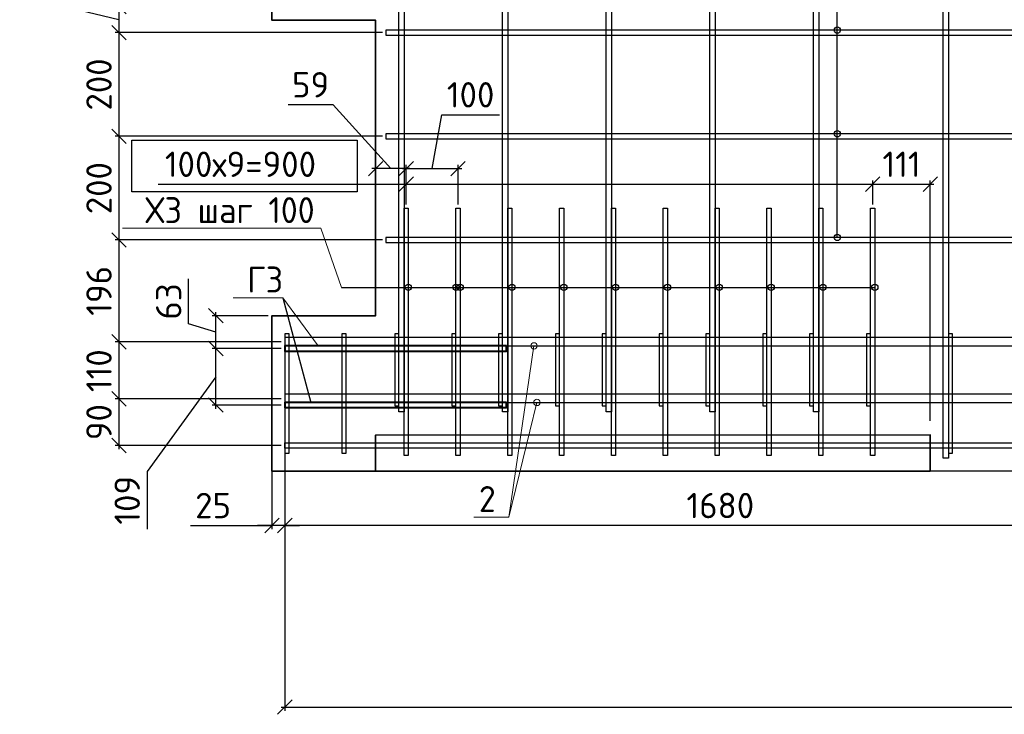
# Model space of a CAD drawing. Header units: millimetres. Extents: x 40580 to 2152466, y -328404 to 177125.
# Tile 99 of 252: x 398726 to 408224, y 162630 to 169331. Entities that reach past the tile are written whole.
import ezdxf
from ezdxf import colors
from ezdxf.entities.mleader import LeaderData, LeaderLine
from ezdxf.math import Vec2, Vec3

# ---------------------------------------------------------------- set-up
doc = ezdxf.new("R2010")
doc.units = ezdxf.units.MM
doc.linetypes.add('CENTER', pattern=[2, 1.25, -0.25, 0.25, -0.25])
for name, color, linetype, lineweight in [('Арм_хомуты', 133, 'Continuous', 18), ('ОСИ', 7, 'CENTER', 15), ('Перекрытие ж_бетон', 250, 'Continuous', 30), ('подоснова', 151, 'Continuous', 5), ('Столовая Двери и окна', 7, 'Continuous', 15)]:
    doc.layers.add(name, color=color, linetype=linetype, lineweight=lineweight)
doc.layers.add('Стена_ бетон несущ.', color=7, linetype='Continuous', lineweight=70, true_color=0xb4b496)
doc.styles.add('GOST-2.304_Type-B', font='GOST_Common.ttf')
doc.styles.get("Standard").update_dxf_attribs({"font": 'isocpeur.ttf'})
doc.dimstyles.new('Осевые', dxfattribs={"dimscale": 0.7, "dimtxt": 450, "dimasz": 400, "dimexe": 100, "dimexo": 100, "dimgap": 100, "dimtad": 1, "dimdec": 0, "dimzin": 0, "dimdsep": 46, "dimtxsty": 'Standard', "dimblk": 'OBLIQUE', "dimcen": 9, "dimdle": 100, "dimazin": 0, "dimtm": 1e-09, "dimtfac": 1, "dimtdec": 0, "dimtofl": 0, "dimtmove": 0, "dimatfit": 3, "dimfxl": 1, "dimtolj": 1, "dimtzin": 0, "dimarcsym": 0})

# ---------------------------------------------------------------- blocks, each defined once
blk = doc.blocks.new('_OBLIQUE')
at = {"color": 0, "linetype": 'ByBlock'}
blk.add_line((-0.5, -0.5), (0.5, 0.5), dxfattribs=at)
blk = doc.blocks.new('*D5628')
at = {"layer": 'Defpoints', "color": 0, "linetype": 'ByBlock', "lineweight": 25, "ltscale": 13, "transparency": 16777216}
for p in [(400618.2, 166158.9), (401284.8, 166158.9), (401284.8, 165613.5)]:
    blk.add_point(p, dxfattribs=at)
at = {"layer": 'ОСИ', "color": 0, "linetype": 'ByBlock', "lineweight": -2, "ltscale": 13, "transparency": 16777216}
for p, q in [((401249.8, 166158.9), (400583.2, 166158.9)), ((400618.2, 165578.5), (400618.2, 166193.9)), ((400618.2, 165886.2), (399955.9, 164973.3)), ((401249.8, 165613.5), (400583.2, 165613.5)), ((399955.9, 164973.3), (399955.9, 164416.8))]:
    blk.add_line(p, q, dxfattribs=at)
at = {"layer": 'ОСИ', "color": 0, "linetype": 'ByBlock', "lineweight": -2, "ltscale": 13, "transparency": 16777216, "xscale": 140, "yscale": 140, "zscale": 140}
for p, rotation in [((400618.2, 166158.9), 90), ((400618.2, 165613.5), 270)]:
    blk.add_blockref('_OBLIQUE', p, dxfattribs=dict(at, rotation=rotation))
at = {"layer": 'ОСИ', "color": 0, "linetype": 'ByBlock', "ltscale": 13, "transparency": 16777216, "insert": (399763.4, 164695), "char_height": 245, "attachment_point": 5, "rotation": 90}
blk.add_mtext('\\A1;109', dxfattribs=at)
blk = doc.blocks.new('*D5629')
at = {"layer": 'Defpoints', "color": 0, "linetype": 'ByBlock', "lineweight": 25, "ltscale": 13, "transparency": 16777216}
for p in [(400618.2, 166475), (401159.8, 166475), (401284.8, 166158.9)]:
    blk.add_point(p, dxfattribs=at)
at = {"layer": 'ОСИ', "color": 0, "linetype": 'ByBlock', "lineweight": -2, "ltscale": 13, "transparency": 16777216}
for p, q in [((400355.7, 166395.7), (400355.7, 166829.7)), ((400618.2, 166123.9), (400618.2, 166510)), ((401124.8, 166475), (400583.2, 166475)), ((400618.2, 166316.9), (400355.7, 166395.7)), ((401249.8, 166158.9), (400583.2, 166158.9))]:
    blk.add_line(p, q, dxfattribs=at)
at = {"layer": 'ОСИ', "color": 0, "linetype": 'ByBlock', "lineweight": -2, "ltscale": 13, "transparency": 16777216, "xscale": 140, "yscale": 140, "zscale": 140}
for p, rotation in [((400618.2, 166475), 90), ((400618.2, 166158.9), 270)]:
    blk.add_blockref('_OBLIQUE', p, dxfattribs=dict(at, rotation=rotation))
at = {"layer": 'ОСИ', "color": 0, "linetype": 'ByBlock', "ltscale": 13, "transparency": 16777216, "insert": (400163.2, 166612.7), "char_height": 245, "attachment_point": 5, "rotation": 90}
blk.add_mtext('\\A1;63', dxfattribs=at)
blk = doc.blocks.new('*D5523')
at = {"layer": 'Defpoints', "color": 0, "linetype": 'ByBlock', "lineweight": 25, "ltscale": 13, "transparency": 16777216}
for p in [(402954.8, 167894.4), (402454.8, 167514.2), (402954.8, 167514.2)]:
    blk.add_point(p, dxfattribs=at)
at = {"layer": 'ОСИ', "color": 0, "linetype": 'ByBlock', "lineweight": -2, "ltscale": 13, "transparency": 16777216}
for p, q in [((402704.8, 167894.4), (402797.9, 168413.8)), ((402797.9, 168413.8), (403354.4, 168413.8)), ((402454.8, 167549.2), (402454.8, 167929.4)), ((402954.8, 167549.2), (402954.8, 167929.4)), ((402419.8, 167894.4), (402989.8, 167894.4))]:
    blk.add_line(p, q, dxfattribs=at)
at = {"layer": 'ОСИ', "color": 0, "linetype": 'ByBlock', "lineweight": -2, "ltscale": 13, "transparency": 16777216, "xscale": 140, "yscale": 140, "zscale": 140, "rotation": 180}
blk.add_blockref('_OBLIQUE', (402454.8, 167894.4), dxfattribs=at)
at = {"layer": 'ОСИ', "color": 0, "linetype": 'ByBlock', "lineweight": -2, "ltscale": 13, "transparency": 16777216, "xscale": 140, "yscale": 140, "zscale": 140}
blk.add_blockref('_OBLIQUE', (402954.8, 167894.4), dxfattribs=at)
at = {"layer": 'ОСИ', "color": 0, "linetype": 'ByBlock', "ltscale": 13, "transparency": 16777216, "insert": (403076.2, 168606.3), "char_height": 245, "attachment_point": 5}
blk.add_mtext('\\A1;100', dxfattribs=at)
blk = doc.blocks.new('*D5524')
at = {"layer": 'Defpoints', "color": 0, "linetype": 'ByBlock', "lineweight": 25, "ltscale": 13, "transparency": 16777216}
for p in [(406954.8, 167743.8), (402454.8, 167514.2), (406954.8, 167514.2)]:
    blk.add_point(p, dxfattribs=at)
at = {"layer": 'ОСИ', "color": 0, "linetype": 'ByBlock', "lineweight": -2, "ltscale": 13, "transparency": 16777216}
for p, q in [((400063.1, 167743.8), (402454.8, 167743.8)), ((402419.8, 167743.8), (406989.8, 167743.8)), ((402454.8, 167549.2), (402454.8, 167778.8)), ((406954.8, 167549.2), (406954.8, 167778.8))]:
    blk.add_line(p, q, dxfattribs=at)
at = {"layer": 'ОСИ', "color": 0, "linetype": 'ByBlock', "lineweight": -2, "ltscale": 13, "transparency": 16777216, "xscale": 140, "yscale": 140, "zscale": 140, "rotation": 180}
blk.add_blockref('_OBLIQUE', (402454.8, 167743.8), dxfattribs=at)
at = {"layer": 'ОСИ', "color": 0, "linetype": 'ByBlock', "lineweight": -2, "ltscale": 13, "transparency": 16777216, "xscale": 140, "yscale": 140, "zscale": 140}
blk.add_blockref('_OBLIQUE', (406954.8, 167743.8), dxfattribs=at)
at = {"layer": 'ОСИ', "color": 0, "linetype": 'ByBlock', "ltscale": 13, "transparency": 16777216, "insert": (400855.9, 167936.3), "char_height": 245, "attachment_point": 5}
blk.add_mtext('\\A1;100х9=900', dxfattribs=at)
blk = doc.blocks.new('*D5525')
at = {"layer": 'Defpoints', "color": 0, "linetype": 'ByBlock', "lineweight": 25, "ltscale": 13, "transparency": 16777216}
for p in [(402159.8, 167894.4), (402159.8, 167514.3), (402454.8, 167514.2)]:
    blk.add_point(p, dxfattribs=at)
at = {"layer": 'ОСИ', "color": 0, "linetype": 'ByBlock', "lineweight": -2, "ltscale": 13, "transparency": 16777216}
for p, q in [((401749.7, 168510.5), (401315.7, 168510.5)), ((402307.3, 167894.4), (401749.7, 168510.5)), ((402159.8, 167549.3), (402159.8, 167929.4)), ((402454.8, 167549.2), (402454.8, 167929.4)), ((402489.8, 167894.4), (402124.8, 167894.4))]:
    blk.add_line(p, q, dxfattribs=at)
at = {"layer": 'ОСИ', "color": 0, "linetype": 'ByBlock', "lineweight": -2, "ltscale": 13, "transparency": 16777216, "xscale": 140, "yscale": 140, "zscale": 140, "rotation": 180}
blk.add_blockref('_OBLIQUE', (402159.8, 167894.4), dxfattribs=at)
at = {"layer": 'ОСИ', "color": 0, "linetype": 'ByBlock', "lineweight": -2, "ltscale": 13, "transparency": 16777216, "xscale": 140, "yscale": 140, "zscale": 140}
blk.add_blockref('_OBLIQUE', (402454.8, 167894.4), dxfattribs=at)
at = {"layer": 'ОСИ', "color": 0, "linetype": 'ByBlock', "ltscale": 13, "transparency": 16777216, "insert": (401532.7, 168703), "char_height": 245, "attachment_point": 5}
blk.add_mtext('\\A1;59', dxfattribs=at)
blk = doc.blocks.new('*D5526')
at = {"layer": 'Defpoints', "color": 0, "linetype": 'ByBlock', "lineweight": 25, "ltscale": 13, "transparency": 16777216}
for p in [(407510.4, 167743.8), (406954.8, 167514.2), (407510.4, 165425.9)]:
    blk.add_point(p, dxfattribs=at)
at = {"layer": 'ОСИ', "color": 0, "linetype": 'ByBlock', "lineweight": -2, "ltscale": 13, "transparency": 16777216}
for p, q in [((406919.8, 167743.8), (407545.4, 167743.8)), ((406954.8, 167549.2), (406954.8, 167778.8)), ((407510.4, 165460.9), (407510.4, 167778.8))]:
    blk.add_line(p, q, dxfattribs=at)
at = {"layer": 'ОСИ', "color": 0, "linetype": 'ByBlock', "lineweight": -2, "ltscale": 13, "transparency": 16777216, "xscale": 140, "yscale": 140, "zscale": 140, "rotation": 180}
blk.add_blockref('_OBLIQUE', (406954.8, 167743.8), dxfattribs=at)
at = {"layer": 'ОСИ', "color": 0, "linetype": 'ByBlock', "lineweight": -2, "ltscale": 13, "transparency": 16777216, "xscale": 140, "yscale": 140, "zscale": 140}
blk.add_blockref('_OBLIQUE', (407510.4, 167743.8), dxfattribs=at)
at = {"layer": 'ОСИ', "color": 0, "linetype": 'ByBlock', "ltscale": 13, "transparency": 16777216, "insert": (407232.6, 167936.3), "char_height": 245, "attachment_point": 5}
blk.add_mtext('\\A1;111', dxfattribs=at)
blk = doc.blocks.new('*D5531')
at = {"layer": 'Defpoints', "color": 0, "linetype": 'ByBlock', "lineweight": 25, "ltscale": 13, "transparency": 16777216}
for p in [(401159.8, 165223.9), (401284.8, 165223.9), (401159.8, 164451.6)]:
    blk.add_point(p, dxfattribs=at)
at = {"layer": 'ОСИ', "color": 0, "linetype": 'ByBlock', "lineweight": -2, "ltscale": 13, "transparency": 16777216}
for p, q in [((401159.8, 165188.9), (401159.8, 164416.6)), ((401284.8, 165188.9), (401284.8, 164416.6)), ((400374.8, 164451.6), (401159.8, 164451.6)), ((401159.8, 164451.6), (401019.8, 164451.6)), ((401284.8, 164451.6), (401159.8, 164451.6)), ((401284.8, 164451.6), (401424.8, 164451.6))]:
    blk.add_line(p, q, dxfattribs=at)
at = {"layer": 'ОСИ', "color": 0, "linetype": 'ByBlock', "lineweight": -2, "ltscale": 13, "transparency": 16777216, "xscale": 140, "yscale": 140, "zscale": 140}
blk.add_blockref('_OBLIQUE', (401159.8, 164451.6), dxfattribs=at)
at = {"layer": 'ОСИ', "color": 0, "linetype": 'ByBlock', "lineweight": -2, "ltscale": 13, "transparency": 16777216, "xscale": 140, "yscale": 140, "zscale": 140, "rotation": 180}
blk.add_blockref('_OBLIQUE', (401284.8, 164451.6), dxfattribs=at)
at = {"layer": 'ОСИ', "color": 0, "linetype": 'ByBlock', "ltscale": 13, "transparency": 16777216, "insert": (400591.8, 164644.1), "char_height": 245, "attachment_point": 5}
blk.add_mtext('\\A1;25', dxfattribs=at)
blk = doc.blocks.new('*D5630')
at = {"layer": 'Defpoints', "color": 0, "linetype": 'ByBlock', "lineweight": 25, "ltscale": 13, "transparency": 16777216}
for p in [(401284.8, 165223.9), (409684.6, 165198.9), (401284.8, 164451.6)]:
    blk.add_point(p, dxfattribs=at)
at = {"layer": 'ОСИ', "color": 0, "linetype": 'ByBlock', "lineweight": -2, "ltscale": 13, "transparency": 16777216}
for p, q in [((401284.8, 165188.9), (401284.8, 164416.6)), ((409684.6, 165163.9), (409684.6, 164416.6)), ((409719.6, 164451.6), (401249.8, 164451.6))]:
    blk.add_line(p, q, dxfattribs=at)
at = {"layer": 'ОСИ', "color": 0, "linetype": 'ByBlock', "lineweight": -2, "ltscale": 13, "transparency": 16777216, "xscale": 140, "yscale": 140, "zscale": 140, "rotation": 180}
blk.add_blockref('_OBLIQUE', (401284.8, 164451.6), dxfattribs=at)
at = {"layer": 'ОСИ', "color": 0, "linetype": 'ByBlock', "lineweight": -2, "ltscale": 13, "transparency": 16777216, "xscale": 140, "yscale": 140, "zscale": 140}
blk.add_blockref('_OBLIQUE', (409684.6, 164451.6), dxfattribs=at)
at = {"layer": 'ОСИ', "color": 0, "linetype": 'ByBlock', "ltscale": 13, "transparency": 16777216, "insert": (405484.7, 164644.1), "char_height": 245, "attachment_point": 5}
blk.add_mtext('\\A1;1680', dxfattribs=at)
blk = doc.blocks.new('*D5631')
at = {"layer": 'Defpoints', "color": 0, "linetype": 'ByBlock', "lineweight": 25, "ltscale": 13, "transparency": 16777216}
for p in [(401284.8, 165678.5), (416034.8, 165678.5), (416034.8, 162700.2)]:
    blk.add_point(p, dxfattribs=at)
at = {"layer": 'ОСИ', "color": 0, "linetype": 'ByBlock', "lineweight": -2, "ltscale": 13, "transparency": 16777216}
for p, q in [((401284.8, 165643.5), (401284.8, 162665.2)), ((416034.8, 165643.5), (416034.8, 162665.2)), ((401249.8, 162700.2), (416069.8, 162700.2))]:
    blk.add_line(p, q, dxfattribs=at)
at = {"layer": 'ОСИ', "color": 0, "linetype": 'ByBlock', "lineweight": -2, "ltscale": 13, "transparency": 16777216, "xscale": 140, "yscale": 140, "zscale": 140, "rotation": 180}
blk.add_blockref('_OBLIQUE', (401284.8, 162700.2), dxfattribs=at)
at = {"layer": 'ОСИ', "color": 0, "linetype": 'ByBlock', "lineweight": -2, "ltscale": 13, "transparency": 16777216, "xscale": 140, "yscale": 140, "zscale": 140}
blk.add_blockref('_OBLIQUE', (416034.8, 162700.2), dxfattribs=at)
at = {"layer": 'ОСИ', "color": 0, "linetype": 'ByBlock', "ltscale": 13, "transparency": 16777216, "insert": (408659.8, 162892.7), "char_height": 245, "attachment_point": 5}
blk.add_mtext('\\A1;2950', dxfattribs=at)
blk = doc.blocks.new('_None')
blk = doc.blocks.new('*D5449')
at = {"layer": 'Defpoints', "color": 0, "linetype": 'ByBlock', "lineweight": 25, "ltscale": 13, "transparency": 16777216}
for p in [(401284.8, 169455.8), (399683.9, 169205.8), (402259.8, 169205.8)]:
    blk.add_point(p, dxfattribs=at)
at = {"layer": 'ОСИ', "color": 0, "linetype": 'ByBlock', "lineweight": -2, "ltscale": 13, "transparency": 16777216}
for p, q in [((399079.6, 169475.3), (399079.6, 169909.3)), ((399683.9, 169330.8), (399079.6, 169475.3)), ((401249.8, 169455.8), (399648.9, 169455.8)), ((399683.9, 169490.8), (399683.9, 169170.8)), ((402224.8, 169205.8), (399648.9, 169205.8))]:
    blk.add_line(p, q, dxfattribs=at)
at = {"layer": 'ОСИ', "color": 0, "linetype": 'ByBlock', "lineweight": -2, "ltscale": 13, "transparency": 16777216, "xscale": 140, "yscale": 140, "zscale": 140}
for p, rotation in [((399683.9, 169455.8), 90), ((399683.9, 169205.8), 270)]:
    blk.add_blockref('_OBLIQUE', p, dxfattribs=dict(at, rotation=rotation))
at = {"layer": 'ОСИ', "color": 0, "linetype": 'ByBlock', "ltscale": 13, "transparency": 16777216, "insert": (398887.1, 169692.3), "char_height": 245, "attachment_point": 5, "rotation": 90}
blk.add_mtext('\\A1;50', dxfattribs=at)
blk = doc.blocks.new('*D5450')
at = {"layer": 'Defpoints', "color": 0, "linetype": 'ByBlock', "lineweight": 25, "ltscale": 13, "transparency": 16777216}
for p in [(402259.8, 169205.8), (399683.9, 168205.8), (402259.8, 168205.8)]:
    blk.add_point(p, dxfattribs=at)
at = {"layer": 'ОСИ', "color": 0, "linetype": 'ByBlock', "lineweight": -2, "ltscale": 13, "transparency": 16777216}
for p, q in [((402224.8, 169205.8), (399648.9, 169205.8)), ((399683.9, 169240.8), (399683.9, 168170.8)), ((402224.8, 168205.8), (399648.9, 168205.8))]:
    blk.add_line(p, q, dxfattribs=at)
at = {"layer": 'ОСИ', "color": 0, "linetype": 'ByBlock', "lineweight": -2, "ltscale": 13, "transparency": 16777216, "xscale": 140, "yscale": 140, "zscale": 140}
for p, rotation in [((399683.9, 169205.8), 90), ((399683.9, 168205.8), 270)]:
    blk.add_blockref('_OBLIQUE', p, dxfattribs=dict(at, rotation=rotation))
at = {"layer": 'ОСИ', "color": 0, "linetype": 'ByBlock', "ltscale": 13, "transparency": 16777216, "insert": (399491.4, 168705.8), "char_height": 245, "attachment_point": 5, "rotation": 90}
blk.add_mtext('\\A1;200', dxfattribs=at)
blk = doc.blocks.new('*D5451')
at = {"layer": 'Defpoints', "color": 0, "linetype": 'ByBlock', "lineweight": 25, "ltscale": 13, "transparency": 16777216}
for p in [(402259.8, 168205.8), (399683.9, 167205.8), (402259.8, 167205.8)]:
    blk.add_point(p, dxfattribs=at)
at = {"layer": 'ОСИ', "color": 0, "linetype": 'ByBlock', "lineweight": -2, "ltscale": 13, "transparency": 16777216}
for p, q in [((399683.9, 168240.8), (399683.9, 167170.8)), ((402224.8, 168205.8), (399648.9, 168205.8)), ((402224.8, 167205.8), (399648.9, 167205.8))]:
    blk.add_line(p, q, dxfattribs=at)
at = {"layer": 'ОСИ', "color": 0, "linetype": 'ByBlock', "lineweight": -2, "ltscale": 13, "transparency": 16777216, "xscale": 140, "yscale": 140, "zscale": 140}
for p, rotation in [((399683.9, 168205.8), 90), ((399683.9, 167205.8), 270)]:
    blk.add_blockref('_OBLIQUE', p, dxfattribs=dict(at, rotation=rotation))
at = {"layer": 'ОСИ', "color": 0, "linetype": 'ByBlock', "ltscale": 13, "transparency": 16777216, "insert": (399491.4, 167705.8), "char_height": 245, "attachment_point": 5, "rotation": 90}
blk.add_mtext('\\A1;200', dxfattribs=at)
blk = doc.blocks.new('*D5452')
at = {"layer": 'Defpoints', "color": 0, "linetype": 'ByBlock', "lineweight": 25, "ltscale": 13, "transparency": 16777216}
for p in [(402259.8, 167205.8), (399683.9, 166223.9), (401284.8, 166223.9)]:
    blk.add_point(p, dxfattribs=at)
at = {"layer": 'ОСИ', "color": 0, "linetype": 'ByBlock', "lineweight": -2, "ltscale": 13, "transparency": 16777216}
for p, q in [((402224.8, 167205.8), (399648.9, 167205.8)), ((399683.9, 167240.8), (399683.9, 166188.9)), ((401249.8, 166223.9), (399648.9, 166223.9))]:
    blk.add_line(p, q, dxfattribs=at)
at = {"layer": 'ОСИ', "color": 0, "linetype": 'ByBlock', "lineweight": -2, "ltscale": 13, "transparency": 16777216, "xscale": 140, "yscale": 140, "zscale": 140}
for p, rotation in [((399683.9, 167205.8), 90), ((399683.9, 166223.9), 270)]:
    blk.add_blockref('_OBLIQUE', p, dxfattribs=dict(at, rotation=rotation))
at = {"layer": 'ОСИ', "color": 0, "linetype": 'ByBlock', "ltscale": 13, "transparency": 16777216, "insert": (399491.4, 166714.8), "char_height": 245, "attachment_point": 5, "rotation": 90}
blk.add_mtext('\\A1;196', dxfattribs=at)
blk = doc.blocks.new('*D5453')
at = {"layer": 'Defpoints', "color": 0, "linetype": 'ByBlock', "lineweight": 25, "ltscale": 13, "transparency": 16777216}
for p in [(401284.8, 166223.9), (399683.9, 165673.5), (401284.8, 165673.5)]:
    blk.add_point(p, dxfattribs=at)
at = {"layer": 'ОСИ', "color": 0, "linetype": 'ByBlock', "lineweight": -2, "ltscale": 13, "transparency": 16777216}
for p, q in [((401249.8, 166223.9), (399648.9, 166223.9)), ((399683.9, 166258.9), (399683.9, 165638.5)), ((401249.8, 165673.5), (399648.9, 165673.5))]:
    blk.add_line(p, q, dxfattribs=at)
at = {"layer": 'ОСИ', "color": 0, "linetype": 'ByBlock', "lineweight": -2, "ltscale": 13, "transparency": 16777216, "xscale": 140, "yscale": 140, "zscale": 140}
for p, rotation in [((399683.9, 166223.9), 90), ((399683.9, 165673.5), 270)]:
    blk.add_blockref('_OBLIQUE', p, dxfattribs=dict(at, rotation=rotation))
at = {"layer": 'ОСИ', "color": 0, "linetype": 'ByBlock', "ltscale": 13, "transparency": 16777216, "insert": (399491.4, 165944.8), "char_height": 245, "attachment_point": 5, "rotation": 90}
blk.add_mtext('\\A1;110', dxfattribs=at)
blk = doc.blocks.new('*D5454')
at = {"layer": 'Defpoints', "color": 0, "linetype": 'ByBlock', "lineweight": 25, "ltscale": 13, "transparency": 16777216}
for p in [(401284.8, 165673.5), (399683.9, 165223.9), (401284.8, 165223.9)]:
    blk.add_point(p, dxfattribs=at)
at = {"layer": 'ОСИ', "color": 0, "linetype": 'ByBlock', "lineweight": -2, "ltscale": 13, "transparency": 16777216}
for p, q in [((401249.8, 165673.5), (399648.9, 165673.5)), ((399683.9, 165708.5), (399683.9, 165188.9)), ((401249.8, 165223.9), (399648.9, 165223.9))]:
    blk.add_line(p, q, dxfattribs=at)
at = {"layer": 'ОСИ', "color": 0, "linetype": 'ByBlock', "lineweight": -2, "ltscale": 13, "transparency": 16777216, "xscale": 140, "yscale": 140, "zscale": 140}
for p, rotation in [((399683.9, 165673.5), 90), ((399683.9, 165223.9), 270)]:
    blk.add_blockref('_OBLIQUE', p, dxfattribs=dict(at, rotation=rotation))
at = {"layer": 'ОСИ', "color": 0, "linetype": 'ByBlock', "ltscale": 13, "transparency": 16777216, "insert": (399491.4, 165448.7), "char_height": 245, "attachment_point": 5, "rotation": 90}
blk.add_mtext('\\A1;90', dxfattribs=at)

msp = doc.modelspace()

# ---------------------------------------------------------------- linework, layer by layer
at = {"layer": 'Арм_хомуты', "color": 251, "lineweight": 40, "true_color": 0x636466}
for points in [[(403422.924, 166183.876), (401284.797, 166183.876), (401284.797, 166133.876), (403422.924, 166133.876)], [(403422.924, 165638.478), (401284.797, 165638.478), (401284.797, 165588.478), (403422.924, 165588.478)]]:
    msp.add_lwpolyline(points, close=True, dxfattribs=at)
at = {"layer": 'Перекрытие ж_бетон', "color": 18, "linetype": 'Continuous', "lineweight": 25, "true_color": 0x000000}
for points in [[(402384.797, 165548.937), (402384.797, 172600.049), (402434.797, 172600.049), (402434.797, 165548.937)], [(403384.797, 165548.937), (403384.797, 172600.049), (403434.797, 172600.049), (403434.797, 165548.937)], [(404384.797, 165548.937), (404384.797, 172600.049), (404434.797, 172600.049), (404434.797, 165548.937)], [(405384.797, 165548.937), (405384.797, 172600.049), (405434.797, 172600.049), (405434.797, 165548.937)], [(406384.797, 165548.937), (406384.797, 172600.049), (406434.797, 172600.049), (406434.797, 165548.937)], [(407634.959, 165101.883), (407634.797, 172600.049), (407684.797, 172600.049), (407684.959, 165101.883)], [(415034.797, 169230.796), (402259.797, 169230.796), (402259.797, 169180.796), (415034.797, 169180.796)], [(415034.797, 168230.796), (402259.797, 168230.796), (402259.797, 168180.796), (415034.797, 168180.796)], [(415034.797, 167230.796), (402259.797, 167230.796), (402259.797, 167180.796), (415034.797, 167180.796)]]:
    msp.add_lwpolyline(points, close=True, dxfattribs=at)
at = {"layer": 'Перекрытие ж_бетон', "color": 18, "linetype": 'Continuous', "lineweight": 30, "true_color": 0x000000}
for points in [[(416034.797, 166263.876), (401284.797, 166263.876), (401284.797, 166183.876), (416034.797, 166183.876)], [(416034.797, 165718.478), (401284.797, 165718.478), (401284.797, 165638.478), (416034.797, 165638.478)], [(401284.797, 165248.912), (409684.638, 165248.912), (409684.638, 165198.912), (401284.797, 165198.912)]]:
    msp.add_lwpolyline(points, close=True, dxfattribs=at)
at = {"layer": 'подоснова', "color": 18, "ltscale": 0.3, "true_color": 0x000000}
msp.add_line((403715.914, 165638.478), (403444.691, 164532.009), dxfattribs=at)
for centre in [(403687.324, 166183.876), (403715.914, 165638.478)]:
    msp.add_circle(centre, 30.99, dxfattribs=at)
at = {"layer": 'Стена_ бетон несущ.', "color": 18, "linetype": 'Continuous', "lineweight": 35, "true_color": 0x000000, "transparency": 33554687}
msp.add_lwpolyline([(415159.797, 172728.935), (415159.797, 171078.935), (416159.797, 171078.935), (416159.797, 169328.935), (415159.797, 169328.935), (415159.797, 166478.935), (416159.797, 166478.935), (416159.797, 164978.935), (402159.797, 164974.973), (401159.797, 164974.973), (401159.797, 166474.973), (402159.797, 166474.973), (402159.797, 169324.973), (401159.797, 169324.973), (401159.797, 171074.973), (402159.797, 171074.973), (402159.797, 172724.973), (415159.797, 172728.935)], dxfattribs=at)
msp.add_lwpolyline([(407509.797, 164976.908), (402159.797, 164975.278), (402159.66, 165324.242), (407509.66, 165325.873)], close=True, dxfattribs=at)
at = {"layer": 'Столовая Двери и окна', "color": 18, "lineweight": 25, "true_color": 0x000000}
for p, q in [((406613.395, 167230.796), (406613.395, 174260.519)), ((401829.464, 166748.635), (406974.797, 166748.635)), ((401264.461, 166649.171), (401536.069, 165638.478))]:
    msp.add_line(p, q, dxfattribs=at)
at = {"layer": 'Столовая Двери и окна', "color": 1, "lineweight": 25}
msp.add_lwpolyline([(399808.335, 168167.899), (401982.149, 168167.899), (401982.149, 167670.295), (399808.335, 167670.295)], close=True, dxfattribs=at)
at = {"layer": 'Столовая Двери и окна', "color": 18, "lineweight": 25, "true_color": 0x000000}
for points in [[(402474.797, 167514.211), (402474.797, 165126.74), (402434.797, 165126.74), (402434.797, 167514.211)], [(402974.797, 167514.211), (402974.797, 165126.74), (402934.797, 165126.74), (402934.797, 167514.211)], [(403474.797, 167514.211), (403474.797, 165126.74), (403434.797, 165126.74), (403434.797, 167514.211)], [(403974.797, 167514.211), (403974.797, 165126.74), (403934.797, 165126.74), (403934.797, 167514.211)], [(404474.797, 167514.211), (404474.797, 165126.74), (404434.797, 165126.74), (404434.797, 167514.211)], [(404974.797, 167514.211), (404974.797, 165126.74), (404934.797, 165126.74), (404934.797, 167514.211)], [(405474.797, 167514.211), (405474.797, 165126.74), (405434.797, 165126.74), (405434.797, 167514.211)], [(405974.797, 167514.211), (405974.797, 165126.74), (405934.797, 165126.74), (405934.797, 167514.211)], [(406474.797, 167514.211), (406474.797, 165126.74), (406434.797, 165126.74), (406434.797, 167514.211)], [(406974.797, 167514.211), (406974.797, 165126.74), (406934.797, 165126.74), (406934.797, 167514.211)]]:
    msp.add_lwpolyline(points, close=True, dxfattribs=at)
at = {"layer": 'Столовая Двери и окна', "color": 18, "lineweight": 30, "true_color": 0x000000}
for points in [[(401284.797, 166299.112), (401284.797, 165148.379), (401324.797, 165148.379), (401324.797, 166299.112)], [(401834.797, 166299.112), (401834.797, 165148.379), (401874.797, 165148.379), (401874.797, 166299.112)], [(402344.797, 166299.112), (402344.797, 165604.504), (402384.797, 165604.504), (402384.797, 166299.112)], [(402894.797, 166299.112), (402894.797, 165604.504), (402934.797, 165604.504), (402934.797, 166299.112)], [(403344.797, 166299.112), (403344.797, 165604.504), (403384.797, 165604.504), (403384.797, 166299.112)], [(403894.797, 166299.112), (403894.797, 165604.504), (403934.797, 165604.504), (403934.797, 166299.112)], [(404344.797, 166299.112), (404344.797, 165604.504), (404384.797, 165604.504), (404384.797, 166299.112)], [(404894.797, 166299.112), (404894.797, 165604.504), (404934.797, 165604.504), (404934.797, 166299.112)], [(405344.797, 166299.112), (405344.797, 165604.504), (405384.797, 165604.504), (405384.797, 166299.112)], [(405894.797, 166299.112), (405894.797, 165604.504), (405934.797, 165604.504), (405934.797, 166299.112)], [(406344.797, 166299.112), (406344.797, 165604.504), (406384.797, 165604.504), (406384.797, 166299.112)], [(406894.797, 166299.112), (406894.797, 165604.504), (406934.797, 165604.504), (406934.797, 166299.112)], [(407684.954, 166299.112), (407684.954, 165148.379), (407724.954, 165148.379), (407724.954, 166299.112)]]:
    msp.add_lwpolyline(points, close=True, dxfattribs=at)
for centre in [(406613.395, 169230.796), (406613.395, 168230.796), (406613.395, 167230.796), (402474.797, 166748.635), (402474.797, 166748.635), (402934.797, 166748.635), (402974.797, 166748.635), (403474.797, 166748.635), (403474.797, 166748.635), (403974.797, 166748.635), (403974.797, 166748.635), (404474.797, 166748.635), (404474.797, 166748.635), (404974.797, 166748.635), (404974.797, 166748.635), (405474.797, 166748.635), (405474.797, 166748.635), (405974.797, 166748.635), (405974.797, 166748.635), (406474.797, 166748.635), (406474.797, 166748.635), (406974.797, 166748.635), (406974.797, 166748.635)]:
    msp.add_circle(centre, 30.99, dxfattribs=at)

# ---------------------------------------------------------------- dimensions: what is measured, and where the dimension line sits
at = {"layer": 'ОСИ', "color": 18, "linetype": 'ByBlock', "ltscale": 13, "true_color": 0x000000}
for base, p1, p2, angle, picture, middle in [((399683.868, 169205.796), (401284.797, 169455.796), (402259.797, 169205.796), 90, '*D5449', (399079.632, 169545.262)), ((399683.868, 165673.478), (401284.797, 166223.876), (401284.797, 165673.478), 90, '*D5453', (399683.868, 165944.755)), ((400618.233, 166158.876), (401284.797, 165613.478), (401284.797, 166158.876), 90, '*D5628', (399955.879, 164903.281)), ((401159.797, 164451.575), (401284.797, 165223.912), (401159.797, 165223.912), 180, '*D5531', (400591.836, 164376.691))]:
    dim = msp.add_linear_dim(base=base, p1=p1, p2=p2, angle=angle, dimstyle='Осевые', override={"dimtxt": 350, "dimasz": 200, "dimexe": 50, "dimexo": 50, "dimlfac": 0.2, "dimdle": 50, "dimtmove": 1}, dxfattribs=at)
    dim.commit()
    dim.dimension.update_dxf_attribs({"geometry": picture, "text_midpoint": middle, "dimtype": 160})
for base, p1, p2, angle, picture, middle in [((399683.868, 168205.796), (402259.797, 169205.796), (402259.797, 168205.796), 90, '*D5450', (399491.368, 168705.796)), ((399683.868, 167205.796), (402259.797, 168205.796), (402259.797, 167205.796), 90, '*D5451', (399491.368, 167705.796)), ((399683.868, 166223.876), (402259.797, 167205.796), (401284.797, 166223.876), 90, '*D5452', (399491.368, 166714.836)), ((400618.233, 166474.973), (401284.797, 166158.876), (401159.797, 166474.973), 90, '*D5629', (400163.233, 166465.674)), ((399683.868, 165223.912), (401284.797, 165673.478), (401284.797, 165223.912), 90, '*D5454', (399491.368, 165448.695)), ((401284.797, 164451.575), (409684.638, 165198.912), (401284.797, 165223.912), 180, '*D5630', (405484.718, 164644.075))]:
    dim = msp.add_linear_dim(base=base, p1=p1, p2=p2, angle=angle, dimstyle='Осевые', override={"dimtxt": 350, "dimasz": 200, "dimexe": 50, "dimexo": 50, "dimlfac": 0.2, "dimdle": 50, "dimtmove": 1}, dxfattribs=at)
    dim.commit()
    dim.dimension.update_dxf_attribs({"geometry": picture, "text_midpoint": middle})
for base, p2, picture, middle in [((402159.751, 167894.44), (402159.751, 167514.301), '*D5525', (401679.68, 168510.507)), ((402954.797, 167894.44), (402954.797, 167514.211), '*D5523', (402867.933, 168413.809))]:
    dim = msp.add_linear_dim(base=base, p1=(402454.797, 167514.211), p2=p2, dimstyle='Осевые', override={"dimtxt": 350, "dimasz": 200, "dimexe": 50, "dimexo": 50, "dimlfac": 0.2, "dimdle": 50, "dimtmove": 1}, dxfattribs=at)
    dim.commit()
    dim.dimension.update_dxf_attribs({"geometry": picture, "text_midpoint": middle, "dimtype": 160})
dim = msp.add_linear_dim(base=(406954.797, 167743.786), p1=(402454.797, 167514.211), p2=(406954.797, 167514.211), text='100х9=<>', dimstyle='Осевые', override={"dimtxt": 350, "dimasz": 200, "dimexe": 50, "dimexo": 50, "dimlfac": 0.2, "dimdle": 50, "dimtmove": 1}, dxfattribs=at)
dim.commit()
dim.dimension.update_dxf_attribs({"geometry": '*D5524', "text_midpoint": (400855.856, 167675.777), "dimtype": 160})
for base, p1, p2, picture, middle in [((407510.388, 167743.786), (406954.797, 167514.211), (407510.388, 165425.873), '*D5526', (407232.593, 167936.286)), ((416034.797, 162700.172), (401284.797, 165678.478), (416034.797, 165678.478), '*D5631', (408659.797, 162892.672))]:
    dim = msp.add_linear_dim(base=base, p1=p1, p2=p2, dimstyle='Осевые', override={"dimtxt": 350, "dimasz": 200, "dimexe": 50, "dimexo": 50, "dimlfac": 0.2, "dimdle": 50, "dimtmove": 1}, dxfattribs=at)
    dim.commit()
    dim.dimension.update_dxf_attribs({"geometry": picture, "text_midpoint": middle})

# ---------------------------------------------------------------- leaders
at = {"layer": 'подоснова', "color": 18, "ltscale": 0.3, "true_color": 0x000000}
ml = msp.add_multileader_mtext('Standard', dxfattribs=at)
ml.set_content('Х3 шаг 100 ', color=(0, 0, 0), style='GOST-2.304_Type-B')
ml.set_leader_properties(color=256, linetype='ByLayer', lineweight=15)
ml.set_arrow_properties(name='NONE')
ml.build(insert=Vec2(0, 0))
ml.multileader.update_dxf_attribs({"text_left_attachment_type": 6, "text_right_attachment_type": 6, "dogleg_length": 0.1, "arrow_head_size": 18})
ctx = ml.context
ctx.base_point, ctx.char_height, ctx.arrow_head_size, ctx.landing_gap_size, ctx.plane_origin = Vec3(399937.005, 167318.972), 250, 18, 20, Vec3(410490.82, 168618.603)
ctx.left_attachment, ctx.right_attachment, ctx.text_align_type = 6, 6, 1
notes = []
notes.append((ctx, [(0, (1, 1, 0), (401632.493, 167318.972), (-1, 0), 59.276, [(0, [(401829.464, 166748.635)], 0, [])])]))
ctx.mtext.insert, ctx.mtext.alignment, ctx.mtext.flow_direction = Vec3(400755.111, 167618.972), 2, 5
ml = msp.add_multileader_mtext('Standard', dxfattribs=at)
ml.set_content('Г3 ', color=(0, 0, 0), style='GOST-2.304_Type-B')
ml.set_leader_properties(color=256, linetype='ByLayer', lineweight=15)
ml.set_arrow_properties(name='NONE')
ml.build(insert=Vec2(0, 0))
ml.multileader.update_dxf_attribs({"text_left_attachment_type": 6, "text_right_attachment_type": 6, "dogleg_length": 0.1, "arrow_head_size": 18})
ctx = ml.context
ctx.base_point, ctx.char_height, ctx.arrow_head_size, ctx.landing_gap_size, ctx.plane_origin = Vec3(400924.361, 166649.171), 250, 18, 20, Vec3(395985.268, 168510.129)
ctx.left_attachment, ctx.right_attachment, ctx.text_align_type = 6, 6, 1
notes.append((ctx, [(1, (1, 1, 0), (401264.461, 166649.171), (-1, 0), 0.1, [(0, [(401606.398, 166183.876)], 0, [])])]))
ctx.mtext.insert, ctx.mtext.alignment, ctx.mtext.flow_direction = Vec3(401094.361, 166949.171), 2, 5
ml = msp.add_multileader_mtext('Standard', dxfattribs=at)
ml.set_content('2', color=(0, 0, 0), style='GOST-2.304_Type-B')
ml.set_leader_properties(color=256, linetype='ByLayer', lineweight=15)
ml.set_arrow_properties(name='NONE')
ml.build(insert=Vec2(0, 0))
ml.multileader.update_dxf_attribs({"text_left_attachment_type": 6, "text_right_attachment_type": 6, "dogleg_length": 0.1, "arrow_head_size": 18})
ctx = ml.context
ctx.base_point, ctx.char_height, ctx.arrow_head_size, ctx.landing_gap_size, ctx.plane_origin = Vec3(403154.626, 164532.009), 250, 18, 20, Vec3(390751.653, 165438.893)
ctx.left_attachment, ctx.right_attachment, ctx.text_align_type = 6, 6, 1
notes.append((ctx, [(1, (1, 1, 0), (403444.691, 164532.009), (-1, 0), 125.065, [(0, [(403687.324, 166183.876)], 0, [])])]))
ctx.mtext.insert, ctx.mtext.alignment, ctx.mtext.flow_direction = Vec3(403237.126, 164832.009), 2, 5
for ctx, leaders in notes:
    for number, flags, end, landing, length, lines in leaders:
        leader = LeaderData()
        leader.index, (leader.has_last_leader_line, leader.has_dogleg_vector, leader.attachment_direction) = number, flags
        leader.last_leader_point, leader.dogleg_vector, leader.dogleg_length = Vec3(end), Vec3(landing), length
        for number, points, colour, breaks in lines:
            line = LeaderLine()
            line.index, line.vertices, line.color, line.breaks = number, Vec3.list(points), colors.encode_raw_color(colour), breaks
            leader.lines.append(line)
        ctx.leaders.append(leader)

doc.saveas('drawing.dxf')
